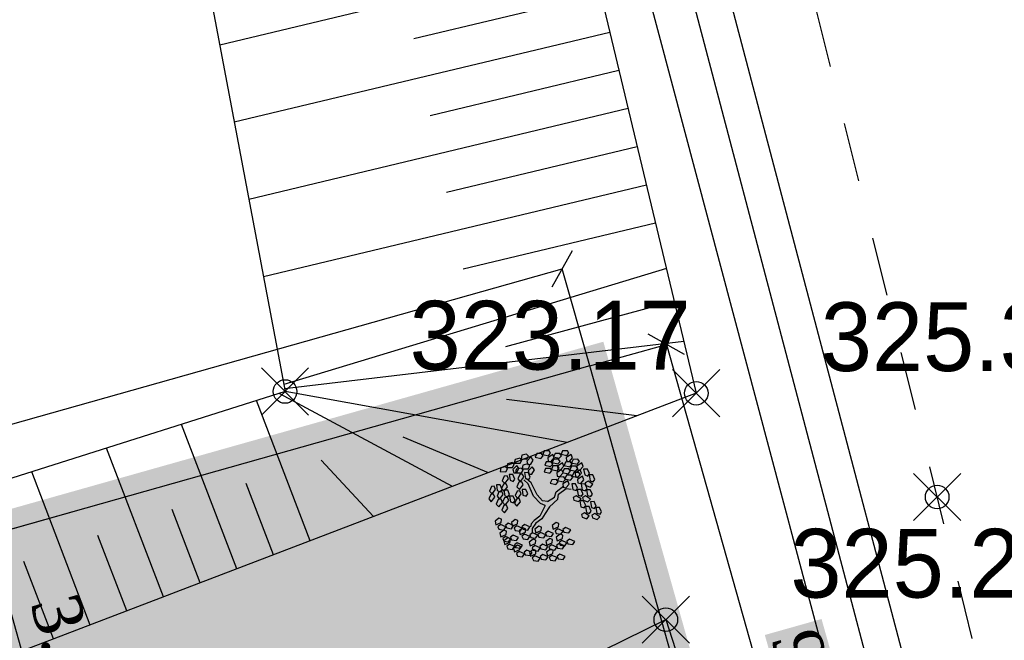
# Model space of a CAD drawing. Header units: metres. Extents: x 703769 to 722343, y 4313031 to 4317457.
# Tile 174 of 256: x 707622 to 707634, y 4314051 to 4314059. Entities that reach past the tile are written whole.
import ezdxf
from ezdxf import colors
from ezdxf.entities.mleader import LeaderData, LeaderLine
from ezdxf.math import Vec2, Vec3

# ---------------------------------------------------------------- set-up
doc = ezdxf.new("R2010")
doc.units = ezdxf.units.M
doc.header["$LTSCALE"] = 0.5
doc.header["$PDMODE"] = 35
doc.header["$PDSIZE"] = 0.3
doc.linetypes.add('JIS_09_08', pattern=[10.75, 8, -0.55, 0.55, -0.55, 0.55, -0.55])
doc.linetypes.add('Д_ТРОТ_ТРУБА', pattern=[3, 1.5, -1.5])
for name, color, linetype in [('(004) Точки рельефа', 7, 'Continuous'), ('(025) Дорога', 7, 'Continuous'), ('(027) Гидрография', 7, 'Continuous'), ('(035) Откосы', 7, 'Continuous'), ('zelen', 69, 'Continuous')]:
    doc.layers.add(name, color=color, linetype=linetype)
doc.layers.add('ВК_В1', color=134, linetype='Continuous', lineweight=40)
doc.layers.add('Граница УЧАСТКА', color=7, linetype='Continuous', lineweight=140)
doc.layers.add('Штрих ГАЗОН', color=7, linetype='Continuous', true_color=0xc8e389)
doc.styles.add('D-431', font='txt')
doc.styles.add('Interproekt', font='isocpeur.ttf', dxfattribs={"width": 0.95, "oblique": 15})
doc.styles.get("Standard").update_dxf_attribs({"font": 'times.ttf'})
doc.linetypes.add('FENCELINE1', pattern='A,6.35,-2.54,[133,ltypeshp.shx,S=2.54,R=0,X=-2.54,Y=0],-2.54,25.4', length=36.83)
doc.dimstyles.new('300', dxfattribs={"dimtxt": 2, "dimasz": 1.5, "dimexe": 0, "dimexo": 0, "dimgap": 1, "dimtad": 1, "dimzin": 0, "dimdsep": 46, "dimtxsty": 'Standard', "dimblk": 'OBLIQUE', "dimcen": 0, "dimclrd": 1, "dimclre": 1, "dimclrt": 1, "dimadec": 1, "dimazin": 0, "dimtfac": 1, "dimtofl": 0, "dimtmove": 0, "dimatfit": 3, "dimfxl": 3, "dimtfill": 2, "dimtfillclr": 7, "dimtolj": 1, "dimtzin": 0, "dimlwd": 25, "dimlwe": -1, "dimarcsym": 0})

# ---------------------------------------------------------------- blocks, each defined once
blk = doc.blocks.new('z_98')
at = {"color": 92, "linetype": 'Continuous'}
for p, q in [((-283.2, 404.3), (-250.4, 431.2)), ((-250.4, 431.2), (-221.2, 417)), ((-219.5, 428.9), (-186.7, 455.8)), ((-216.1, 404.5), (-219.5, 428.9)), ((-157.5, 441.6), (-186.9, 400.7)), ((-186.7, 455.8), (-157.5, 441.6)), ((-0.5, 417), (15.7, 456.2)), ((15.7, 456.2), (48.2, 457.4)), ((48.2, 457.4), (41.5, 407.4)), ((55.8, 418.1), (67.1, 445.4)), ((67.1, 445.4), (91.5, 442.3)), ((91.5, 442.3), (109.1, 403.7)), ((110.1, 404.5), (126.3, 443.6)), ((126.3, 443.6), (158.8, 444.9)), ((158.8, 444.9), (152.1, 394.9)), ((166.4, 405.6), (177.7, 432.8)), ((177.7, 432.8), (202.2, 429.8)), ((183, 389.3), (199.3, 428.5)), ((199.3, 428.5), (231.7, 429.7)), ((202.2, 429.8), (219.7, 391.2)), ((231.7, 429.7), (225.1, 379.7)), ((-286.6, 358.5), (-236.6, 364.9)), ((-277.1, 327.5), (-286.6, 358.5)), ((-279.9, 379.9), (-283.2, 404.3)), ((-250.6, 376), (-279.9, 379.9)), ((-221.2, 417), (-250.6, 376)), ((-236.6, 364.9), (-219.5, 340.9)), ((-222, 353.8), (-189.2, 380.7)), ((-218.7, 329.4), (-222, 353.8)), ((-186.9, 400.7), (-216.1, 404.5)), ((-160, 366.5), (-189.4, 325.5)), ((-189.2, 380.7), (-160, 366.5)), ((-158.5, 321.1), (-125.7, 348)), ((-158.3, 378.5), (-125.5, 405.4)), ((-154.9, 354), (-158.3, 378.5)), ((-125.7, 350.2), (-154.9, 354)), ((-96.3, 391.1), (-125.7, 350.2)), ((-125.7, 348), (-96.5, 333.7)), ((-125.5, 405.4), (-96.3, 391.1)), ((-94.8, 345.7), (-61.9, 372.6)), ((-91.4, 321.3), (-94.8, 345.7)), ((-32.7, 358.4), (-62.2, 317.4)), ((-61.9, 372.6), (-32.7, 358.4)), ((13.9, 397), (-0.5, 417)), ((41.5, 407.4), (13.9, 397)), ((87.8, 379.2), (55.8, 418.1)), ((63.3, 350.2), (74.5, 377.5)), ((95.3, 311.2), (63.3, 350.2)), ((74.5, 377.5), (99, 374.4)), ((109.1, 403.7), (87.8, 379.2)), ((99, 374.4), (116.5, 335.8)), ((124.5, 384.5), (110.1, 404.5)), ((152.1, 394.9), (124.5, 384.5)), ((198.5, 366.6), (166.4, 405.6)), ((173.9, 337.7), (185.1, 364.9)), ((197.5, 369.3), (183, 389.3)), ((185.1, 364.9), (209.6, 361.9)), ((225.1, 379.7), (197.5, 369.3)), ((219.7, 391.2), (198.5, 366.6)), ((209.6, 361.9), (227.1, 323.2)), ((239.4, 390.4), (250.6, 417.7)), ((271.4, 351.4), (239.4, 390.4)), ((246.8, 322.5), (258, 349.8)), ((250.6, 417.7), (275.1, 414.6)), ((258, 349.8), (282.5, 346.7)), ((268.4, 325.2), (284.7, 364.4)), ((292.6, 376), (271.4, 351.4)), ((275.1, 414.6), (292.6, 376)), ((282.5, 346.7), (300.1, 308.1)), ((284.7, 364.4), (317.1, 365.6)), ((317.1, 365.6), (310.4, 315.6)), ((324.7, 326.3), (336, 353.6)), ((336, 353.6), (360.5, 350.5)), ((360.5, 350.5), (378, 311.9)), ((-417.4, 281.5), (-388.4, 296.2)), ((-415.9, 239.1), (-417.4, 281.5)), ((-388.4, 296.2), (-373.6, 248)), ((-339.7, 273.2), (-306.9, 300.1)), ((-336.4, 248.7), (-339.7, 273.2)), ((-277.7, 285.8), (-307.1, 244.9)), ((-306.9, 300.1), (-277.7, 285.8)), ((-235.1, 321.8), (-277.1, 327.5)), ((-276, 297.8), (-243.1, 324.7)), ((-272.6, 273.4), (-276, 297.8)), ((-243.4, 269.5), (-272.6, 273.4)), ((-214, 310.5), (-243.4, 269.5)), ((-243.1, 324.7), (-214, 310.5)), ((-219.5, 340.9), (-235.1, 321.8)), ((-225.4, 308.1), (-175.4, 314.5)), ((-215.9, 277), (-225.4, 308.1)), ((-189.4, 325.5), (-218.7, 329.4)), ((-173.9, 271.4), (-215.9, 277)), ((-175.4, 314.5), (-158.3, 290.5)), ((-158.3, 290.5), (-173.9, 271.4)), ((-161.9, 275.3), (-111.9, 281.7)), ((-152.4, 244.3), (-161.9, 275.3)), ((-155.2, 296.6), (-158.5, 321.1)), ((-125.9, 292.8), (-155.2, 296.6)), ((-96.5, 333.7), (-125.9, 292.8)), ((-111.9, 281.7), (-94.8, 257.7)), ((-94.8, 257.7), (-110.3, 238.6)), ((-62.2, 317.4), (-91.4, 321.3)), ((48.9, 283.4), (65.2, 322.6)), ((63.3, 263.4), (48.9, 283.4)), ((90.9, 273.8), (63.3, 263.4)), ((65.2, 322.6), (97.6, 323.8)), ((97.6, 323.8), (90.9, 273.8)), ((116.5, 335.8), (95.3, 311.2)), ((105.3, 284.5), (116.5, 311.8)), ((137.3, 245.5), (105.3, 284.5)), ((116.5, 311.8), (141, 308.7)), ((136, 238), (152.2, 277.2)), ((158.5, 270.1), (137.3, 245.5)), ((141, 308.7), (158.5, 270.1)), ((152.2, 277.2), (184.7, 278.4)), ((205.9, 298.7), (173.9, 337.7)), ((184.7, 278.4), (178, 228.4)), ((192.3, 239.2), (203.6, 266.4)), ((203.6, 266.4), (228, 263.4)), ((227.1, 323.2), (205.9, 298.7)), ((228, 263.4), (245.6, 224.7)), ((278.8, 283.5), (246.8, 322.5)), ((282.8, 305.2), (268.4, 325.2)), ((300.1, 308.1), (278.8, 283.5)), ((310.4, 315.6), (282.8, 305.2)), ((356.8, 287.4), (324.7, 326.3)), ((332.2, 258.4), (343.4, 285.7)), ((364.2, 219.4), (332.2, 258.4)), ((343.4, 285.7), (367.9, 282.6)), ((378, 311.9), (356.8, 287.4)), ((367.9, 282.6), (385.4, 244)), ((-436.3, 215.9), (-407.3, 230.5)), ((-434.8, 173.5), (-436.3, 215.9)), ((-413.3, 161.4), (-434.8, 173.5)), ((-394.4, 227), (-415.9, 239.1)), ((-392.5, 182.3), (-413.3, 161.4)), ((-407.3, 230.5), (-392.5, 182.3)), ((-400.4, 143.1), (-375.2, 186.8)), ((-373.6, 248), (-394.4, 227)), ((-375.2, 186.8), (-345.8, 185.9)), ((-345.8, 185.9), (-340, 161.9)), ((-343.1, 227.4), (-293.1, 233.8)), ((-333.6, 196.3), (-343.1, 227.4)), ((-307.1, 244.9), (-336.4, 248.7)), ((-291.6, 190.7), (-333.6, 196.3)), ((-293.1, 233.8), (-276, 209.8)), ((-276, 209.8), (-291.6, 190.7)), ((-254.8, 164.2), (-222, 191.1)), ((-192.8, 176.9), (-222.2, 135.9)), ((-222, 191.1), (-192.8, 176.9)), ((-184.3, 200), (-151.5, 226.9)), ((-181, 175.6), (-184.3, 200)), ((-151.8, 171.7), (-181, 175.6)), ((-110.3, 238.6), (-152.4, 244.3)), ((-122.3, 212.7), (-151.8, 171.7)), ((-151.5, 226.9), (-122.3, 212.7)), ((-120.6, 224.7), (-87.8, 251.6)), ((-117.3, 200.2), (-120.6, 224.7)), ((-88.1, 196.4), (-117.3, 200.2)), ((-58.6, 237.3), (-88.1, 196.4)), ((-87.8, 251.6), (-58.6, 237.3)), ((112.7, 216.6), (123.9, 243.9)), ((144.7, 177.6), (112.7, 216.6)), ((123.9, 243.9), (148.4, 240.8)), ((150.4, 218.1), (136, 238)), ((165.9, 202.2), (144.7, 177.6)), ((148.4, 240.8), (165.9, 202.2)), ((178, 228.4), (150.4, 218.1)), ((224.3, 200.2), (192.3, 239.2)), ((199.8, 171.2), (211, 198.5)), ((231.8, 132.3), (199.8, 171.2)), ((211, 198.5), (235.5, 195.4)), ((245.6, 224.7), (224.3, 200.2)), ((235.5, 195.4), (253, 156.8)), ((256, 180), (272.2, 219.2)), ((270.4, 160.1), (256, 180)), ((272.2, 219.2), (304.7, 220.4)), ((304.7, 220.4), (298, 170.5)), ((312.3, 181.2), (323.6, 208.4)), ((344.3, 142.2), (312.3, 181.2)), ((323.6, 208.4), (348, 205.4)), ((341.1, 202.6), (357.4, 241.8)), ((355.6, 182.6), (341.1, 202.6)), ((348, 205.4), (365.6, 166.7)), ((383.2, 193), (355.6, 182.6)), ((357.4, 241.8), (389.9, 243)), ((385.4, 244), (364.2, 219.4)), ((389.9, 243), (383.2, 193)), ((397.5, 203.7), (408.7, 231)), ((429.5, 164.8), (397.5, 203.7)), ((408.7, 231), (433.2, 227.9)), ((450.8, 189.3), (429.5, 164.8)), ((433.2, 227.9), (450.8, 189.3)), ((-474, 77.2), (-445, 91.8)), ((-455.1, 142.8), (-426.1, 157.5)), ((-453.5, 100.4), (-455.1, 142.8)), ((-432, 88.3), (-453.5, 100.4)), ((-445, 91.8), (-430.2, 43.6)), ((-411.3, 109.2), (-432, 88.3)), ((-426.1, 157.5), (-411.3, 109.2)), ((-369.9, 131.9), (-400.4, 143.1)), ((-389.3, 89.8), (-360.3, 104.4)), ((-387.7, 47.4), (-389.3, 89.8)), ((-370.4, 155.4), (-341.4, 170.1)), ((-368.8, 113), (-370.4, 155.4)), ((-340, 161.9), (-369.9, 131.9)), ((-347.3, 100.9), (-368.8, 113)), ((-360.3, 104.4), (-345.5, 56.2)), ((-326.6, 121.9), (-347.3, 100.9)), ((-341.4, 170.1), (-326.6, 121.9)), ((-321.9, 93.8), (-271.9, 100.2)), ((-312.4, 62.7), (-321.9, 93.8)), ((-318.5, 139.5), (-285.7, 166.4)), ((-315.2, 115.1), (-318.5, 139.5)), ((-285.9, 111.3), (-315.2, 115.1)), ((-256.5, 152.2), (-285.9, 111.3)), ((-285.7, 166.4), (-256.5, 152.2)), ((-271.9, 100.2), (-254.8, 76.2)), ((-251.5, 139.8), (-254.8, 164.2)), ((-222.2, 135.9), (-251.5, 139.8)), ((-187.8, 154.3), (-137.8, 160.7)), ((-178.3, 123.2), (-187.8, 154.3)), ((-136.2, 117.6), (-178.3, 123.2)), ((-137.8, 160.7), (-120.6, 136.7)), ((-120.6, 136.7), (-136.2, 117.6)), ((159.5, 101.9), (175.8, 141)), ((174, 81.9), (159.5, 101.9)), ((201.6, 92.3), (174, 81.9)), ((175.8, 141), (208.2, 142.3)), ((208.2, 142.3), (201.6, 92.3)), ((215.9, 103), (227.1, 130.3)), ((247.9, 64), (215.9, 103)), ((227.1, 130.3), (251.6, 127.2)), ((253, 156.8), (231.8, 132.3)), ((269.1, 88.6), (247.9, 64)), ((251.6, 127.2), (269.1, 88.6)), ((298, 170.5), (270.4, 160.1)), ((319.8, 113.2), (331, 140.5)), ((351.8, 74.3), (319.8, 113.2)), ((331, 140.5), (355.5, 137.4)), ((365.6, 166.7), (344.3, 142.2)), ((373, 98.8), (351.8, 74.3)), ((355.5, 137.4), (373, 98.8)), ((378.4, 59), (394.6, 98.2)), ((394.6, 98.2), (427.1, 99.4)), ((404.9, 135.8), (416.2, 163.1)), ((436.9, 96.8), (404.9, 135.8)), ((416.2, 163.1), (440.7, 160)), ((427.1, 99.4), (420.4, 49.4)), ((434.7, 60.1), (446, 87.4)), ((458.2, 121.4), (436.9, 96.8)), ((440.7, 160), (458.2, 121.4)), ((446, 87.4), (470.4, 84.3)), ((-472.4, 34.8), (-474, 77.2)), ((-450.9, 22.6), (-472.4, 34.8)), ((-430.2, 43.6), (-450.9, 22.6)), ((-438, 4.4), (-412.9, 48.1)), ((-407.6, -6.8), (-438, 4.4)), ((-412.9, 48.1), (-383.4, 47.2)), ((-377.6, 23.2), (-407.6, -6.8)), ((-366.3, 35.3), (-387.7, 47.4)), ((-383.4, 47.2), (-377.6, 23.2)), ((-345.5, 56.2), (-366.3, 35.3)), ((-353.3, 17), (-328.2, 60.7)), ((-322.9, 5.8), (-353.3, 17)), ((-328.2, 60.7), (-298.7, 59.8)), ((-292.9, 35.8), (-322.9, 5.8)), ((-270.4, 57.1), (-312.4, 62.7)), ((-298.7, 59.8), (-292.9, 35.8)), ((-254.8, 76.2), (-270.4, 57.1)), ((223.3, 35.1), (234.5, 62.3)), ((255.3, -3.9), (223.3, 35.1)), ((234.5, 62.3), (259, 59.3)), ((276.6, 20.6), (255.3, -3.9)), ((259, 59.3), (276.6, 20.6)), ((288.9, 38.8), (305.2, 78)), ((303.4, 18.9), (288.9, 38.8)), ((331, 29.3), (303.4, 18.9)), ((305.2, 78), (337.6, 79.2)), ((337.6, 79.2), (331, 29.3)), ((345.3, 40), (356.5, 67.2)), ((377.3, 1), (345.3, 40)), ((356.5, 67.2), (381, 64.2)), ((398.5, 25.5), (377.3, 1)), ((392.8, 39), (378.4, 59)), ((381, 64.2), (398.5, 25.5)), ((420.4, 49.4), (392.8, 39)), ((466.7, 21.1), (434.7, 60.1)), ((442.2, -7.8), (453.4, 19.5)), ((453.4, 19.5), (477.9, 16.4)), ((488, 45.7), (466.7, 21.1)), ((470.4, 84.3), (488, 45.7)), ((477.9, 16.4), (495.4, -22.2)), ((-452.7, -52.7), (-427.5, -32.3)), ((-442.3, -93.9), (-452.7, -52.7)), ((-427.5, -32.3), (-402.9, -76.3)), ((-402.9, -76.3), (-418.7, -101.2)), ((-306.9, -90.5), (-281.6, -70.1)), ((-281.6, -70.1), (-257, -114.1)), ((168.9, -52), (185.2, -12.8)), ((183.4, -71.9), (168.9, -52)), ((211, -61.5), (183.4, -71.9)), ((185.2, -12.8), (217.6, -11.5)), ((217.6, -11.5), (211, -61.5)), ((225.3, -50.8), (236.5, -23.6)), ((257.3, -89.8), (225.3, -50.8)), ((236.5, -23.6), (261, -26.6)), ((278.5, -65.3), (257.3, -89.8)), ((261, -26.6), (278.5, -65.3)), ((277.1, -57), (293.4, -17.8)), ((291.6, -77), (277.1, -57)), ((319.2, -66.6), (291.6, -77)), ((293.4, -17.8), (325.9, -16.6)), ((325.9, -16.6), (319.2, -66.6)), ((333.5, -55.9), (344.7, -28.6)), ((365.5, -94.8), (333.5, -55.9)), ((344.7, -28.6), (369.2, -31.7)), ((352.7, -28), (364, -0.7)), ((384.7, -66.9), (352.7, -28)), ((364, -0.7), (388.4, -3.8)), ((386.8, -70.3), (365.5, -94.8)), ((369.2, -31.7), (386.8, -70.3)), ((406, -42.4), (384.7, -66.9)), ((388.4, -3.8), (406, -42.4)), ((474.2, -46.8), (442.2, -7.8)), ((495.4, -22.2), (474.2, -46.8)), ((-457.4, -120.9), (-432.1, -100.5)), ((-446.9, -162), (-457.4, -120.9)), ((-423.3, -169.3), (-446.9, -162)), ((-418.7, -101.2), (-442.3, -93.9)), ((-432.1, -100.5), (-407.5, -144.5)), ((-407.5, -144.5), (-423.3, -169.3)), ((-406.8, -184.5), (-391.5, -136.4)), ((-391.5, -136.4), (-362.5, -131.1)), ((-351.8, -153.3), (-374.7, -189)), ((-365.6, -181.4), (-340.4, -160.9)), ((-362.5, -131.1), (-351.8, -153.3)), ((-361, -113.2), (-335.7, -92.8)), ((-350.5, -154.3), (-361, -113.2)), ((-326.9, -161.6), (-350.5, -154.3)), ((-340.4, -160.9), (-315.7, -204.9)), ((-335.7, -92.8), (-311.1, -136.8)), ((-311.1, -136.8), (-326.9, -161.6)), ((-311.5, -158.7), (-286.2, -138.3)), ((-301, -199.8), (-311.5, -158.7)), ((-296.4, -131.6), (-306.9, -90.5)), ((-272.8, -139), (-296.4, -131.6)), ((-286.2, -138.3), (-261.6, -182.3)), ((-257, -114.1), (-272.8, -139)), ((-245.6, -174.2), (-216.6, -168.9)), ((-216.6, -168.9), (-205.9, -191.1)), ((-203.2, -183.9), (-178, -163.5)), ((-198.6, -115.8), (-173.4, -95.3)), ((-188.1, -156.9), (-198.6, -115.8)), ((-164.6, -164.2), (-188.1, -156.9)), ((-178, -163.5), (-153.3, -207.5)), ((-173.4, -95.3), (-148.7, -139.3)), ((-148.7, -139.3), (-164.6, -164.2)), ((232.7, -118.7), (243.9, -91.5)), ((264.7, -157.7), (232.7, -118.7)), ((243.9, -91.5), (268.4, -94.5)), ((286, -133.2), (264.7, -157.7)), ((268.4, -94.5), (286, -133.2)), ((340.9, -123.8), (352.2, -96.5)), ((372.9, -162.8), (340.9, -123.8)), ((352.2, -96.5), (376.6, -99.6)), ((394.2, -138.2), (372.9, -162.8)), ((376.6, -99.6), (394.2, -138.2)), ((-415, -274.7), (-389.8, -254.3)), ((-410.4, -206.6), (-385.2, -186.1)), ((-399.9, -247.7), (-410.4, -206.6)), ((-374.7, -189), (-406.8, -184.5)), ((-376.4, -255), (-399.9, -247.7)), ((-389.8, -254.3), (-365.1, -298.3)), ((-385.2, -186.1), (-360.5, -230.1)), ((-360.5, -230.1), (-376.4, -255)), ((-355.1, -222.5), (-365.6, -181.4)), ((-331.6, -229.8), (-355.1, -222.5)), ((-315.7, -204.9), (-331.6, -229.8)), ((-315.1, -245), (-299.7, -196.9)), ((-282.9, -249.5), (-315.1, -245)), ((-313.9, -274.6), (-288.7, -254.2)), ((-277.4, -207.1), (-301, -199.8)), ((-299.7, -196.9), (-270.7, -191.5)), ((-288.7, -254.2), (-264, -298.2)), ((-260, -213.8), (-282.9, -249.5)), ((-261.6, -182.3), (-277.4, -207.1)), ((-270.7, -191.5), (-260, -213.8)), ((-261, -222.3), (-245.6, -174.2)), ((-228.8, -226.8), (-261, -222.3)), ((-259.8, -244.4), (-234.6, -223.9)), ((-249.3, -285.5), (-259.8, -244.4)), ((-234.6, -223.9), (-209.9, -267.9)), ((-205.9, -191.1), (-228.8, -226.8)), ((-192.8, -225), (-203.2, -183.9)), ((-200.9, -249.4), (-175.7, -228.9)), ((-190.5, -290.5), (-200.9, -249.4)), ((-169.2, -232.4), (-192.8, -225)), ((-175.7, -228.9), (-151.1, -272.9)), ((-153.3, -207.5), (-169.2, -232.4)), ((-152.7, -247.5), (-137.4, -199.5)), ((-120.6, -252), (-152.7, -247.5)), ((-137.4, -199.5), (-108.4, -194.1)), ((-97.7, -216.3), (-120.6, -252)), ((-108.4, -194.1), (-97.7, -216.3)), ((-6.9, -283.5), (-0.1, -254.8)), ((-0.1, -254.8), (24.6, -254)), ((24.6, -254), (48, -289.4)), ((-404.5, -315.8), (-415, -274.7)), ((-381, -323.2), (-404.5, -315.8)), ((-365.1, -298.3), (-381, -323.2)), ((-364.5, -338.3), (-349.2, -290.3)), ((-332.3, -342.8), (-364.5, -338.3)), ((-349.2, -290.3), (-320.2, -284.9)), ((-309.4, -307.1), (-332.3, -342.8)), ((-320.2, -284.9), (-309.4, -307.1)), ((-318.6, -342.8), (-293.3, -322.3)), ((-303.5, -315.7), (-313.9, -274.6)), ((-279.9, -323), (-303.5, -315.7)), ((-293.3, -322.3), (-268.7, -366.3)), ((-264, -298.2), (-279.9, -323)), ((-264.4, -312.5), (-239.2, -292.1)), ((-253.9, -353.6), (-264.4, -312.5)), ((-225.8, -292.8), (-249.3, -285.5)), ((-239.2, -292.1), (-214.5, -336.1)), ((-214.5, -336.1), (-230.4, -360.9)), ((-209.9, -267.9), (-225.8, -292.8)), ((-213.9, -376.1), (-198.6, -328)), ((-205.6, -317.6), (-180.3, -297.1)), ((-195.1, -358.7), (-205.6, -317.6)), ((-198.6, -328), (-169.6, -322.7)), ((-166.9, -297.8), (-190.5, -290.5)), ((-180.3, -297.1), (-155.7, -341.1)), ((-155.7, -341.1), (-171.5, -366)), ((-169.6, -322.7), (-158.9, -344.9)), ((-151.1, -272.9), (-166.9, -297.8)), ((-155.1, -381.1), (-139.7, -333.1)), ((-139.7, -333.1), (-110.7, -327.7)), ((-116.7, -274.4), (-66.5, -269.6)), ((-108.2, -305.7), (-116.7, -274.4)), ((-110.7, -327.7), (-100, -349.9)), ((-66.4, -312.7), (-108.2, -305.7)), ((-66.5, -269.6), (-50.2, -294.1)), ((-50.2, -294.1), (-66.4, -312.7)), ((-56.2, -306.1), (-6, -301.4)), ((-47.7, -337.5), (-56.2, -306.1)), ((-5.9, -344.5), (-47.7, -337.5)), ((30.9, -317), (-6.9, -283.5)), ((-6, -301.4), (10.3, -325.9)), ((10.3, -325.9), (-5.9, -344.5)), ((16.7, -361.6), (23.5, -332.9)), ((23.5, -332.9), (48.1, -332.1)), ((48, -289.4), (30.9, -317)), ((45.7, -302.1), (95.9, -297.3)), ((54.2, -333.4), (45.7, -302.1)), ((48.1, -332.1), (71.5, -367.5)), ((96, -340.4), (54.2, -333.4)), ((95.9, -297.3), (112.2, -321.9)), ((112.2, -321.9), (96, -340.4)), ((106.1, -333.9), (156.4, -329.1)), ((114.6, -365.2), (106.1, -333.9)), ((155.5, -311.2), (162.3, -282.5)), ((193.2, -344.7), (155.5, -311.2)), ((156.4, -329.1), (172.7, -353.6)), ((162.3, -282.5), (186.9, -281.7)), ((186.9, -281.7), (210.3, -317.1)), ((210.3, -317.1), (193.2, -344.7)), ((-308.1, -383.9), (-318.6, -342.8)), ((-284.5, -391.2), (-308.1, -383.9)), ((-268.7, -366.3), (-284.5, -391.2)), ((-268, -406.4), (-252.7, -358.3)), ((-235.9, -410.9), (-268, -406.4)), ((-230.4, -360.9), (-253.9, -353.6)), ((-252.7, -358.3), (-223.7, -352.9)), ((-213, -375.1), (-235.9, -410.9)), ((-223.7, -352.9), (-213, -375.1)), ((-181.8, -380.6), (-213.9, -376.1)), ((-210.8, -408), (-160.6, -403.2)), ((-202.3, -439.3), (-210.8, -408)), ((-171.5, -366), (-195.1, -358.7)), ((-158.9, -344.9), (-181.8, -380.6)), ((-160.6, -403.2), (-144.3, -427.8)), ((-144.3, -427.8), (-160.5, -446.3)), ((-122.9, -385.6), (-155.1, -381.1)), ((-100, -349.9), (-122.9, -385.6)), ((-101, -417.1), (-94.2, -388.4)), ((-63.3, -450.6), (-101, -417.1)), ((-94.2, -388.4), (-69.6, -387.6)), ((-93.1, -352.5), (-42.9, -347.7)), ((-84.7, -383.8), (-93.1, -352.5)), ((-42.8, -390.9), (-84.7, -383.8)), ((-69.6, -387.6), (-46.2, -423)), ((-46.2, -423), (-63.3, -450.6)), ((-42.9, -347.7), (-26.6, -372.3)), ((-26.6, -372.3), (-42.8, -390.9)), ((-32.7, -384.3), (17.5, -379.5)), ((-24.2, -415.6), (-32.7, -384.3)), ((17.7, -422.6), (-24.2, -415.6)), ((54.4, -395.1), (16.7, -361.6)), ((17.5, -379.5), (33.9, -404)), ((33.9, -404), (17.7, -422.6)), ((71.5, -367.5), (54.4, -395.1)), ((76.3, -387.8), (126.5, -383)), ((84.8, -419.1), (76.3, -387.8)), ((126.6, -426.2), (84.8, -419.1)), ((156.5, -372.2), (114.6, -365.2)), ((126.5, -383), (142.8, -407.6)), ((142.8, -407.6), (126.6, -426.2)), ((136.8, -419.6), (187, -414.8)), ((145.3, -450.9), (136.8, -419.6)), ((172.7, -353.6), (156.5, -372.2)), ((186.1, -396.9), (192.9, -368.2)), ((223.8, -430.4), (186.1, -396.9)), ((187, -414.8), (203.3, -439.3)), ((192.9, -368.2), (217.5, -367.4)), ((217.5, -367.4), (240.9, -402.8)), ((240.9, -402.8), (223.8, -430.4)), ((-160.5, -446.3), (-202.3, -439.3)), ((-150.3, -439.8), (-100.1, -435)), ((-141.9, -471.1), (-150.3, -439.8)), ((-100, -478.1), (-141.9, -471.1)), ((-100.1, -435), (-83.8, -459.5)), ((-83.8, -459.5), (-100, -478.1)), ((187.1, -457.9), (145.3, -450.9)), ((203.3, -439.3), (187.1, -457.9))]:
    blk.add_line(p, q, dxfattribs=at)
at = {"color": 33, "linetype": 'Continuous'}
for p, q in [((122.4, 158.8), (145.9, 174)), ((162.4, 161.3), (202.4, 174)), ((-221.2, 63), (-265.9, 93.3)), ((-221.2, 90.7), (-263.6, 116)), ((-103.5, 75.6), (-221.2, 90.7)), ((77.7, 70.6), (101.2, 126)), ((101.2, 126), (122.4, 158.8)), ((105.9, 58), (127.1, 118.5)), ((127.1, 118.5), (162.4, 161.3)), ((-105.9, 42.8), (-221.2, 63)), ((-42.3, 10.1), (-105.9, 42.8)), ((-25.9, 32.8), (-103.5, 75.6)), ((-25.9, -27.8), (-42.3, 10.1)), ((0, 0), (-25.9, 32.8)), ((0, 0), (77.7, 70.6)), ((23.5, -32.8), (68.3, 17.6)), ((68.3, 17.6), (105.9, 58)), ((-25.9, -27.8), (-47, -98.4)), ((23.5, -32.8), (-21.2, -121.1)), ((-87.1, -123.6), (-120, -204.3)), ((-61.2, -138.7), (-91.8, -216.8)), ((-47, -98.4), (-87.1, -123.6)), ((-21.2, -121.1), (-61.2, -138.7)), ((-91.8, -216.8), (-73, -257.2))]:
    blk.add_line(p, q, dxfattribs=at)
blk = doc.blocks.new('_Oblique')
at = {"color": 0, "linetype": 'ByBlock', "lineweight": -2}
blk.add_line((-0.5, -0.5), (0.5, 0.5), dxfattribs=at)
blk = doc.blocks.new('*D458')
at = {"transparency": 16777216}
for p, q in [((707622.549, 4314053.049), (707621.408, 4314052.727)), ((707622.701, 4314049.853), (707622.254, 4314049.727))]:
    blk.add_line(p, q, dxfattribs=at)
at = {"lineweight": 25, "transparency": 16777216}
blk.add_line((707622.254, 4314049.727), (707621.408, 4314052.727), dxfattribs=at)
at = {"layer": 'Defpoints', "color": 0, "lineweight": 30, "transparency": 16777216}
for p in [(707622.549, 4314053.049, -323.947), (707621.408, 4314052.727), (707622.701, 4314049.853)]:
    blk.add_point(p, dxfattribs=at)
at = {"lineweight": 25, "transparency": 16777216, "xscale": 0.375, "yscale": 0.375, "zscale": 0.375}
for p, rotation in [((707621.408, 4314052.727), 105.7600439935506), ((707622.254, 4314049.727), 285.7600439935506)]:
    blk.add_blockref('_Oblique', p, dxfattribs=dict(at, rotation=rotation))
at = {"lineweight": 30, "transparency": 16777216, "insert": (707622.379, 4314051.382), "char_height": 0.625, "attachment_point": 5, "rotation": 285.76, "bg_fill": 1, "box_fill_scale": 1.1, "bg_fill_color": 7, "bg_fill_true_color": 16777215, "bg_fill_transparency": 0}
blk.add_mtext('\\A1;3.1', dxfattribs=at)
blk = doc.blocks.new('*D471')
at = {"lineweight": 25, "transparency": 16777216}
blk.add_line((707606.565, 4314049.875), (707628.701, 4314056.122), dxfattribs=at)
at = {"transparency": 16777216}
for p, q in [((707629.051, 4314054.884), (707628.701, 4314056.122)), ((707606.915, 4314048.637), (707606.565, 4314049.875))]:
    blk.add_line(p, q, dxfattribs=at)
at = {"layer": 'Defpoints', "color": 0, "lineweight": 30, "transparency": 16777216}
for p in [(707628.701, 4314056.122), (707629.051, 4314054.884), (707606.915, 4314048.637)]:
    blk.add_point(p, dxfattribs=at)
at = {"lineweight": 25, "transparency": 16777216, "xscale": 0.375, "yscale": 0.375, "zscale": 0.375}
for p, rotation in [((707628.701, 4314056.122), 15.76004399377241), ((707606.565, 4314049.875), 195.7600439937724)]:
    blk.add_blockref('_Oblique', p, dxfattribs=dict(at, rotation=rotation))
at = {"lineweight": 30, "transparency": 16777216, "insert": (707617.479, 4314053.547), "char_height": 0.625, "attachment_point": 5, "rotation": 15.76, "bg_fill": 1, "box_fill_scale": 1.1, "bg_fill_color": 7, "bg_fill_true_color": 16777215, "bg_fill_transparency": 0}
blk.add_mtext('\\A1;23.0', dxfattribs=at)
blk = doc.blocks.new('*D472')
at = {"transparency": 16777216}
for p, q in [((707629.051, 4314054.884), (707630.026, 4314055.159)), ((707631.524, 4314046.12), (707632.5, 4314046.396))]:
    blk.add_line(p, q, dxfattribs=at)
at = {"lineweight": 25, "transparency": 16777216}
blk.add_line((707630.026, 4314055.159), (707632.5, 4314046.396), dxfattribs=at)
at = {"layer": 'Defpoints', "color": 0, "lineweight": 30, "transparency": 16777216}
for p in [(707629.051, 4314054.884), (707632.5, 4314046.396), (707631.524, 4314046.12)]:
    blk.add_point(p, dxfattribs=at)
at = {"lineweight": 25, "transparency": 16777216, "xscale": 0.375, "yscale": 0.375, "zscale": 0.375}
for p, rotation in [((707630.026, 4314055.159), 105.7599447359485), ((707632.5, 4314046.396), 285.7599447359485)]:
    blk.add_blockref('_Oblique', p, dxfattribs=dict(at, rotation=rotation))
at = {"lineweight": 30, "transparency": 16777216, "insert": (707631.811, 4314050.932), "char_height": 0.625, "attachment_point": 5, "rotation": 285.7599, "bg_fill": 1, "box_fill_scale": 1.1, "bg_fill_color": 7, "bg_fill_true_color": 16777215, "bg_fill_transparency": 0}
blk.add_mtext('\\A1;9.1', dxfattribs=at)
blk = doc.blocks.new('_Dot')
at = {"color": 0, "linetype": 'ByBlock', "lineweight": -2}
blk.add_line((-0.5, 0), (-1, 0), dxfattribs=at)
at = {"color": 0, "linetype": 'ByBlock', "const_width": 0.5}
blk.add_lwpolyline([(-0.25, 0, 1), (0.25, 0, 1)], format="xyb", close=True, dxfattribs=at)
blk = doc.blocks.new('A$C136d4e68')
at = {"layer": 'Штрих ГАЗОН', "lineweight": 0, "transparency": 33554610}
h = blk.add_hatch(color=64, dxfattribs=at)
h.dxf.hatch_style = 1
edge = h.paths.add_edge_path()
edge.add_line((-21.275, 23.23), (-21.411, 23.711))
edge.add_arc((-20.93, 23.847), 0.5, 105.76, 195.76, ccw=False)
edge.add_line((-21.066, 24.328), (-4.223, 29.081))
edge.add_line((-4.223, 29.081), (2.535, 5.134))
edge.add_line((2.535, 5.134), (-19.601, -1.113))
edge.add_line((-19.601, -1.113), (-29.65, 34.496))
edge.add_line((-29.65, 34.496), (-7.515, 40.743))
edge.add_line((-7.515, 40.743), (-5.038, 31.968))
edge.add_line((-5.038, 31.968), (-12.796, 29.779))
edge.add_arc((-12.931, 30.26), 0.5, 195.76, 285.76, ccw=False)
edge.add_line((-13.413, 30.125), (-13.929, 31.953))
edge.add_line((-13.929, 31.953), (-8.635, 33.447))
edge.add_line((-8.635, 33.447), (-9.613, 36.912))
edge.add_line((-9.613, 36.912), (-14.906, 35.418))
edge.add_line((-14.906, 35.418), (-15.314, 36.862))
edge.add_arc((-15.795, 36.726), 0.5, 15.76, 105.76)
edge.add_line((-15.931, 37.207), (-26.941, 34.1))
edge.add_arc((-26.805, 33.619), 0.5, 105.76, 195.76)
edge.add_line((-27.286, 33.483), (-18.73, 3.16))
edge.add_arc((-18.249, 3.296), 0.5, 195.76, 285.76)
edge.add_line((-18.113, 2.815), (-13.49, 4.121))
edge.add_line((-13.49, 4.121), (-7.141, 5.924))
edge.add_line((-7.141, 5.924), (-8.475, 10.639))
edge.add_line((-8.475, 10.639), (-14.824, 8.836))
edge.add_line((-14.824, 8.836), (-14.171, 6.527))
edge.add_line((-14.171, 6.527), (-15.902, 6.037))
edge.add_arc((-16.038, 6.518), 0.5, 195.76, 285.76, ccw=False)
edge.add_line((-16.519, 6.383), (-17.853, 11.103))
edge.add_line((-17.853, 11.103), (-8.572, 13.723))
edge.add_line((-8.572, 13.723), (-11.994, 25.849))
edge.add_line((-11.994, 25.849), (-21.275, 23.23))
h.paths.add_polyline_path([(-5.842, 8.675), (-6.548, 11.177), (-4.046, 11.883), (-3.34, 9.381)], flags=16)
at = {"color": 1, "linetype": 'FENCELINE1', "lineweight": 30, "ltscale": 0.08, "elevation": -323.008}
blk.add_lwpolyline([(-5.038, 31.969), (-7.514, 40.743), (-29.65, 34.496), (-19.601, -1.113), (2.535, 5.134), (-4.223, 29.081)], dxfattribs=at)
at = {"layer": 'Граница УЧАСТКА', "linetype": 'JIS_09_08', "lineweight": 30, "ltscale": 1.5, "const_width": 0.5, "elevation": -646.955}
blk.add_lwpolyline([(2.535, 5.134), (-7.514, 40.743), (-29.65, 34.496), (-19.601, -1.113)], close=True, dxfattribs=at)
at = {"layer": 'zelen', "xscale": -0.001463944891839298, "yscale": 0.001463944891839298, "zscale": 0.001463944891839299, "rotation": 105.7600439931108}
blk.add_blockref('z_98', (-8.083, 38.969, 2.101), dxfattribs=at)
at = {"color": 4, "lineweight": 30}
for p1, p2, distance, picture, middle in [((-29.65, 34.496, -323.008), (-7.514, 40.743, -323.008), 1.287, '*D471', (-19.086, 39.406, -323.008)), ((-7.514, 40.743, -323.008), (-5.041, 31.979, -323.008), 1.014, '*D472', (-4.754, 36.791, -323.008))]:
    dim = blk.add_aligned_dim(p1=p1, p2=p2, distance=distance, dimstyle='300', dxfattribs=at)
    dim.commit()
    dim.dimension.update_dxf_attribs({"geometry": picture, "text_midpoint": middle, "insert": (-707636.565, -4314014.141)})
dim = blk.add_linear_dim(base=(-15.157, 38.586, -323.008), p1=(-13.864, 35.712, -323.008), p2=(-14.016, 38.908, -646.955), angle=105.76, dimstyle='300', override={"dimtmove": 1}, dxfattribs=at)
dim.commit()
dim.dimension.update_dxf_attribs({"geometry": '*D458', "text_midpoint": (-14.186, 37.241, -323.008), "insert": (-707636.565, -4314014.141)})

msp = doc.modelspace()

# ---------------------------------------------------------------- linework, layer by layer
at = {"layer": '(025) Дорога', "linetype": 'Д_ТРОТ_ТРУБА', "elevation": 325.112, "flags": 128}
msp.add_lwpolyline([(707644.238, 4314007.617), (707636.829, 4314039.691), (707630.117, 4314066.742), (707623.247, 4314095.339), (707613.834, 4314128.532)], dxfattribs=at)
at = {"layer": '(027) Гидрография', "flags": 128}
for points, elevation in [([(707611.848, 4314129.766), (707621.838, 4314094.089), (707628.891, 4314066.923), (707636.245, 4314039.046), (707642.34, 4314012.896)], 324.934), ([(707641.334, 4314012.856), (707635.291, 4314038.986), (707627.894, 4314066.767), (707620.814, 4314093.795), (707610.976, 4314129.615)], 325.064)]:
    msp.add_lwpolyline(points, dxfattribs=dict(at, elevation=elevation))
at = {"layer": '(027) Гидрография', "color": 4, "elevation": 324.773, "flags": 128}
msp.add_lwpolyline([(707641.754, 4314013.37), (707635.773, 4314039.038), (707628.432, 4314066.87), (707621.404, 4314093.943), (707611.379, 4314129.665)], dxfattribs=at)
at = {"layer": '(035) Откосы'}
for p, q in [((707629.074, 4314060.101, 324.842), (707624.34, 4314058.968, 324.842)), ((707629.19, 4314059.615, 324.842), (707626.811, 4314059.046, 324.842)), ((707629.307, 4314059.13, 324.842), (707624.525, 4314057.985, 324.842)), ((707629.423, 4314058.644, 324.842), (707627.02, 4314058.069, 324.842)), ((707629.539, 4314058.159, 324.842), (707624.711, 4314057.003, 324.842)), ((707629.655, 4314057.673, 324.842), (707627.229, 4314057.092, 324.842)), ((707629.771, 4314057.187, 324.842), (707624.896, 4314056.02, 324.842)), ((707629.888, 4314056.702, 324.842), (707627.438, 4314056.116, 324.842)), ((707625.49, 4314052.657, 324.842), (707624.807, 4314054.443, 324.842)), ((707624.557, 4314052.301, 324.842), (707623.854, 4314054.141, 324.842)), ((707623.624, 4314051.944, 324.842), (707622.9, 4314053.839, 324.842)), ((707622.692, 4314051.587, 324.842), (707621.947, 4314053.536, 324.842)), ((707625.024, 4314052.479, 324.842), (707624.677, 4314053.386, 324.842)), ((707624.091, 4314052.122, 324.842), (707623.734, 4314053.056, 324.842)), ((707623.158, 4314051.766, 324.842), (707622.791, 4314052.727, 324.842)), ((707622.225, 4314051.409, 324.842), (707621.848, 4314052.397, 324.842))]:
    msp.add_line(p, q, dxfattribs=at)
at = {"layer": '(035) Откосы', "flags": 128}
for points, elevation in [([(707580.771, 4314073.972), (707600.836, 4314079.863), (707621.682, 4314085.852), (707627.512, 4314066.627), (707630.406, 4314054.537), (707596.396, 4314041.534), (707570.785, 4314032.965), (707567.025, 4314032.098), (707563.646, 4314031.782)], 324.842), ([(707587.12, 4314042.744), (707569.461, 4314037.834), (707566.013, 4314042.031), (707563.435, 4314047.391), (707559.156, 4314058.896), (707560.452, 4314062.907), (707582.68, 4314069.979), (707603.382, 4314076.548), (707618.9, 4314079.718), (707623.057, 4314065.761), (707625.172, 4314054.559), (707612.322, 4314050.485), (707587.12, 4314042.744)], 322.815), ([(707630.026, 4314056.123), (707625.155, 4314054.647)], 324.842), ([(707630.126, 4314055.708), (707627.977, 4314055.129)], 324.842), ([(707630.248, 4314055.196), (707625.166, 4314054.591)], 324.842), ([(707627.302, 4314053.35), (707625.096, 4314054.535)], 324.842), ([(707628.764, 4314053.909), (707625.172, 4314054.559)], 324.842), ([(707629.65, 4314054.248), (707627.993, 4314054.455)], 324.842), ([(707627.761, 4314053.525), (707626.675, 4314053.979)], 324.842), ([(707626.297, 4314052.966), (707625.631, 4314053.683)], 324.842), ([(707596.83, 4314036.742), (707626.602, 4314049.978), (707630.019, 4314051.655), (707631.496, 4314047.073), (707633.316, 4314044.167), (707636.576, 4314032.13), (707640.509, 4314012.1)], 324.916)]:
    msp.add_lwpolyline(points, dxfattribs=dict(at, elevation=elevation))
at = {"color": 0, "linetype": 'ByBlock', "lineweight": -2, "transparency": 16777216}
for p in [(707625.172, 4314054.559, 323.171), (707630.406, 4314054.537, 325.302), (707633.473, 4314053.216, 325.038), (707630.019, 4314051.655, 325.215)]:
    msp.add_point(p, dxfattribs=at)

# ---------------------------------------------------------------- block references
at = {"color": 1, "lineweight": 40}
msp.add_blockref('A$C136d4e68', (707636.565, 4314014.141, 323.008), dxfattribs=at)

# ---------------------------------------------------------------- texts
at = {"layer": '(004) Точки рельефа', "style": 'D-431'}
for s, p in [('323.17', (707626.758, 4314054.838, 323.171)), ('325.30', (707631.992, 4314054.819, 325.302)), ('325.22', (707631.605, 4314051.936, 325.215))]:
    msp.add_text(s, height=0.875, dxfattribs=at).set_placement(p)

# ---------------------------------------------------------------- next in the draw order: leaders
at = {"layer": 'ВК_В1', "color": 7, "lineweight": 13}
ml = msp.add_multileader_mtext('Standard', dxfattribs=at)
ml.set_content('{\\fTimes New Roman|b0|i0|c204|p18;\\Q0;\\W1;КК-\\fTimes New Roman|b0|i0|c0|p18;44}', color=7, style='Interproekt')
ml.set_leader_properties(color=256, linetype='Continuous', lineweight=13)
ml.set_arrow_properties(name='DOT')
ml.build(insert=Vec2(0, 0))
ml.multileader.update_dxf_attribs({"text_left_attachment_type": 6, "text_right_attachment_type": 6, "dogleg_length": 0, "arrow_head_size": 0.00144})
ctx = ml.context
ctx.base_point, ctx.char_height, ctx.arrow_head_size, ctx.landing_gap_size, ctx.plane_origin = Vec3(707635.005, 4314050.282, 652.575), 1.75, 0.00144, 0.0008, Vec3(708506.062, 4314090.303, 652.575)
ctx.left_attachment, ctx.right_attachment, ctx.text_align_type = 6, 6, 1
notes = []
notes.append((ctx, [(0, (1, 1, 0), (707635.005, 4314050.282, 652.575), (1, 0), 0, [(0, [(707629.548, 4314049.097, 652.575)], 0, [])])]))
ctx.mtext.insert, ctx.mtext.rotation, ctx.mtext.width, ctx.mtext.alignment, ctx.mtext.flow_direction = Vec3(707638.383, 4314052.382, 652.575), 6.283185, 3.59135, 2, 5
ctx.mtext.has_bg_fill, ctx.mtext.bg_color, ctx.mtext.bg_scale_factor, ctx.mtext.bg_transparency, ctx.mtext.use_window_bg_color = 1, -1027028792, 1.5, 0, 1
for ctx, leaders in notes:
    for number, flags, end, landing, length, lines in leaders:
        leader = LeaderData()
        leader.index, (leader.has_last_leader_line, leader.has_dogleg_vector, leader.attachment_direction) = number, flags
        leader.last_leader_point, leader.dogleg_vector, leader.dogleg_length = Vec3(end), Vec3(landing), length
        for number, points, colour, breaks in lines:
            line = LeaderLine()
            line.index, line.vertices, line.color, line.breaks = number, Vec3.list(points), colors.encode_raw_color(colour), breaks
            leader.lines.append(line)
        ctx.leaders.append(leader)

doc.saveas('drawing.dxf')
